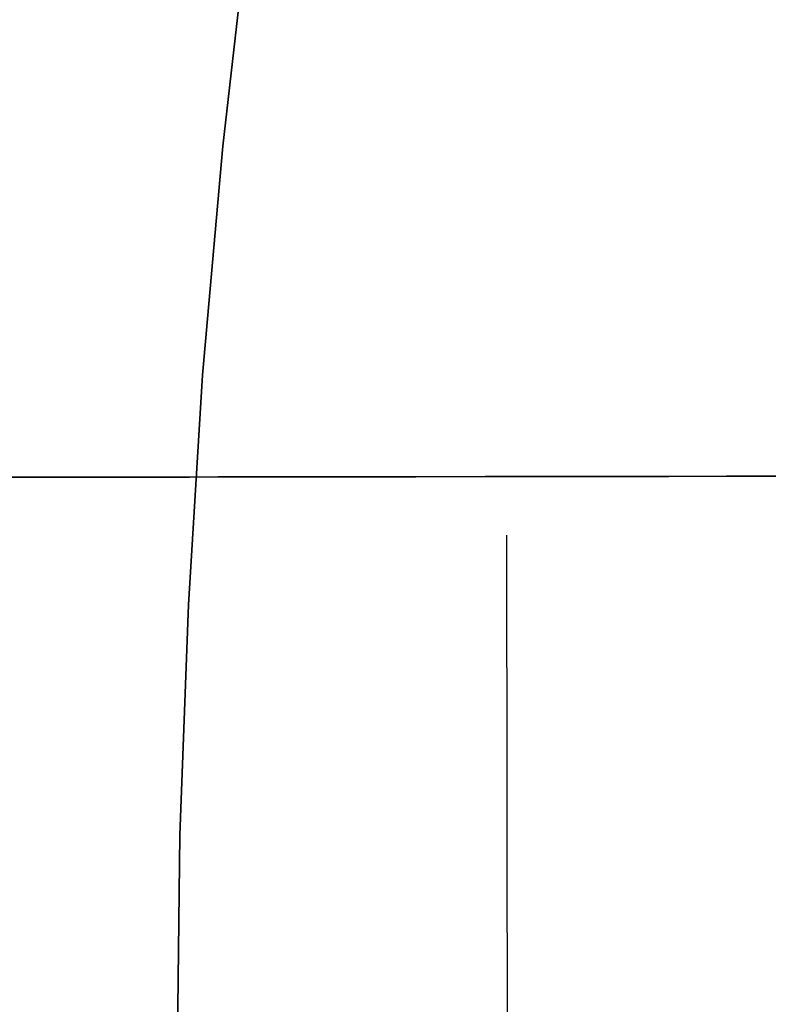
# Model space of a CAD drawing. Header units: millimetres. Extents: x -2852 to 102, y -106 to 97.
# Tile 241 of 256: x -41.89 to -38.35, y -2.54 to 2.1. Entities that reach past the tile are written whole.
import ezdxf

# ---------------------------------------------------------------- set-up
doc = ezdxf.new("R2010")
doc.units = ezdxf.units.MM
doc.header["$MEASUREMENT"] = 0
doc.layers.add('Predefinito', color=5, linetype='Continuous')

msp = doc.modelspace()

# ---------------------------------------------------------------- linework, layer by layer
at = {"color": 255, "linetype": 'Continuous', "lineweight": 15}
msp.add_lwpolyline([(-40.8053, 2.5814), (-40.9274, 1.5047), (-41.0223, 0.4239), (-41.0898, -0.6601), (-41.1298, -1.7461), (-41.1421, -2.8332), (-41.1268, -3.9202), (-41.0839, -5.0061), (-41.0134, -6.0898), (-40.9156, -7.1704), (-40.7905, -8.2468), (-40.6385, -9.3179), (-40.4597, -10.3828), (-40.2547, -11.4405), (-40.0236, -12.4899), (-39.767, -13.5303), (-39.4854, -14.5606), (-39.1793, -15.58), (-38.8491, -16.5877), (-38.4956, -17.5828), (-38.1193, -18.5646), (-37.7209, -19.5323)], dxfattribs=at)
at = {"layer": 'Predefinito'}
for points in [[(-40.8053, 2.5814), (-40.9274, 1.5047), (-41.0223, 0.4239), (-41.0898, -0.6601), (-41.1298, -1.7461), (-41.1421, -2.8332), (-41.1268, -3.9202), (-41.0839, -5.0061), (-41.0134, -6.0898), (-40.9156, -7.1704), (-40.7905, -8.2468), (-40.6385, -9.3179), (-40.4597, -10.3828), (-40.2547, -11.4405), (-40.0236, -12.4899), (-39.767, -13.5303), (-39.4854, -14.5606)], [(-40.8053, 2.5814), (-40.9274, 1.5047), (-41.0223, 0.4239), (-41.0898, -0.6601), (-41.1298, -1.7461), (-41.1421, -2.8332), (-41.1268, -3.9202), (-41.0839, -5.0061), (-41.0134, -6.0898), (-40.9156, -7.1704), (-40.7905, -8.2468), (-40.6385, -9.3179), (-40.4597, -10.3828), (-40.2547, -11.4405), (-40.0236, -12.4899), (-39.767, -13.5303), (-39.4854, -14.5606), (-39.1793, -15.58), (-38.8491, -16.5877), (-38.4956, -17.5828), (-38.1193, -18.5646), (-37.7209, -19.5323)], [(-37.7209, -19.5323), (-38.1193, -18.5646), (-38.4956, -17.5828), (-38.8491, -16.5877), (-39.1793, -15.58), (-39.4854, -14.5606), (-39.767, -13.5303), (-40.0236, -12.4899), (-40.2547, -11.4405), (-40.4597, -10.3828), (-40.6385, -9.3179), (-40.7905, -8.2468), (-40.9156, -7.1704), (-41.0134, -6.0898), (-41.0839, -5.0061), (-41.1268, -3.9202), (-41.1421, -2.8332), (-41.1298, -1.7461), (-41.0898, -0.6601), (-41.0223, 0.4239), (-40.9274, 1.5047), (-40.8053, 2.5814)], [(-40.8053, 2.5814), (-40.9274, 1.5047), (-41.0223, 0.4239), (-41.0898, -0.6601), (-41.1298, -1.7461), (-41.1421, -2.8332), (-41.1268, -3.9202), (-41.0839, -5.0061), (-41.0134, -6.0898), (-40.9156, -7.1704), (-40.7905, -8.2468), (-40.6385, -9.3179), (-40.4597, -10.3828), (-40.2547, -11.4405), (-40.0236, -12.4899), (-39.767, -13.5303), (-39.4854, -14.5606), (-39.1793, -15.58), (-38.8491, -16.5877), (-38.4956, -17.5828), (-38.1193, -18.5646), (-37.7209, -19.5323)], [(-39.4854, -14.5606), (-39.767, -13.5303), (-40.0236, -12.4899), (-40.2547, -11.4405), (-40.4597, -10.3828), (-40.6385, -9.3179), (-40.7905, -8.2468), (-40.9156, -7.1704), (-41.0134, -6.0898), (-41.0839, -5.0061), (-41.1268, -3.9202), (-41.1421, -2.8332), (-41.1298, -1.7461), (-41.0898, -0.6601), (-41.0223, 0.4239), (-40.9274, 1.5047), (-40.8053, 2.5814)], [(-39.5898, -0.331), (-39.5829, -5.331)]]:
    msp.add_lwpolyline(points, dxfattribs=at)
at = {"layer": 'Predefinito', "extrusion": (-0.001367, 0.999999, 0)}
for points in [[(34.6284, 1061.7332), (34.4321, 1062.0424), (34.2467, 1062.3583), (34.0725, 1062.6805), (33.9096, 1063.0086), (33.7582, 1063.3421), (33.6186, 1063.6808), (33.4909, 1064.0241), (33.3752, 1064.3716), (33.2717, 1064.723), (33.1805, 1065.0777), (33.1018, 1065.4354), (33.0356, 1065.7957), (32.9819, 1066.158), (32.941, 1066.522), (32.9128, 1066.8872), (32.8973, 1067.2532), (32.8946, 1067.6194), (32.9047, 1067.9856), (32.9275, 1068.3512), (32.9631, 1068.7157), (33.0114, 1069.0788), (33.0723, 1069.44), (33.1458, 1069.7988), (33.2317, 1070.1549), (33.3301, 1070.5077), (33.4406, 1070.8569), (33.5633, 1071.202), (33.6979, 1071.5427), (33.8444, 1071.8784), (34.0024, 1072.2089), (34.1719, 1072.5336), (34.3526, 1072.8522), (34.5443, 1073.1643), (34.7468, 1073.4695), (34.9598, 1073.7675), (35.1831, 1074.0579), (35.4163, 1074.3403), (35.6593, 1074.6144), (35.9117, 1074.8798), (36.1731, 1075.1363), (36.4434, 1075.3836), (36.7221, 1075.6212), (37.009, 1075.849), (37.3036, 1076.0666), (37.6056, 1076.2738), (37.9147, 1076.4704), (38.2304, 1076.6561), (38.5525, 1076.8306), (38.8804, 1076.9938), (39.2138, 1077.1455), (39.5523, 1077.2854), (39.8955, 1077.4135), (40.2429, 1077.5295), (40.5942, 1077.6333), (40.9488, 1077.7248), (41.3065, 1077.8039), (41.6667, 1077.8704), (42.0289, 1077.9244), (42.3929, 1077.9656), (42.7581, 1077.9942), (43.124, 1078.01), (43.4903, 1078.013), (43.8564, 1078.0033), (44.222, 1077.9808), (44.5866, 1077.9456), (44.9497, 1077.8976), (45.311, 1077.837), (45.6699, 1077.7639), (46.026, 1077.6783), (46.379, 1077.5803), (46.7283, 1077.4701), (47.0735, 1077.3477), (47.4143, 1077.2134), (47.7502, 1077.0673), (48.0807, 1076.9095), (48.4056, 1076.7403), (48.7244, 1076.5599), (49.0367, 1076.3685), (49.3421, 1076.1663), (49.6403, 1075.9536), (49.9308, 1075.7306), (50.2135, 1075.4976), (50.4878, 1075.2549), (50.7535, 1075.0028), (51.0102, 1074.7415), (51.2577, 1074.4715), (51.4956, 1074.193), (51.7236, 1073.9063), (51.9416, 1073.6119), (52.1491, 1073.3101), (52.3459, 1073.0012), (52.5319, 1072.6856), (52.7067, 1072.3637), (52.8702, 1072.036), (53.0222, 1071.7027), (53.1624, 1071.3643), (53.2908, 1071.0213), (53.4071, 1070.674), (53.5113, 1070.3228), (53.6031, 1069.9682), (53.6825, 1069.6106)], [(53.6825, 1069.6106), (53.6038, 1069.9653), (53.5129, 1070.317), (53.4099, 1070.6653), (53.2948, 1071.0099), (53.168, 1071.3503), (53.0294, 1071.6861), (52.8793, 1072.0169), (52.7179, 1072.3423), (52.5452, 1072.6619), (52.3617, 1072.9754), (52.1674, 1073.2823), (51.9626, 1073.5823), (51.7475, 1073.8751), (51.5225, 1074.1603), (51.2877, 1074.4375), (51.0434, 1074.7064), (50.7901, 1074.9667), (50.5278, 1075.218), (50.257, 1075.4602), (49.978, 1075.6928), (49.6912, 1075.9157), (49.3968, 1076.1285), (49.0952, 1076.331), (48.7867, 1076.5229), (48.4719, 1076.704), (48.1509, 1076.8742), (47.8243, 1077.0331), (47.4923, 1077.1807), (47.1555, 1077.3166), (46.8141, 1077.4409), (46.4687, 1077.5533), (46.1195, 1077.6536), (45.7672, 1077.7418), (45.4119, 1077.8178), (45.0543, 1077.8814), (44.6946, 1077.9326), (44.3335, 1077.9714), (43.9711, 1077.9976), (43.6081, 1078.0113), (43.2449, 1078.0124), (42.8818, 1078.001), (42.5193, 1077.977), (42.1579, 1077.9405), (41.798, 1077.8915), (41.4399, 1077.83), (41.0842, 1077.7563), (40.7313, 1077.6702), (40.3816, 1077.5721), (40.0354, 1077.4618), (39.6933, 1077.3397), (39.3556, 1077.2058), (39.0228, 1077.0603), (38.6952, 1076.9034), (38.3732, 1076.7352), (38.0572, 1076.556), (37.7476, 1076.366), (37.4447, 1076.1654), (37.149, 1075.9544), (36.8608, 1075.7333), (36.5804, 1075.5024), (36.3081, 1075.262), (36.0443, 1075.0122), (35.7893, 1074.7535), (35.5434, 1074.4861), (35.3069, 1074.2104), (35.0801, 1073.9266), (34.8633, 1073.6352), (34.6566, 1073.3364), (34.4604, 1073.0307), (34.2749, 1072.7184), (34.1003, 1072.3998), (33.9369, 1072.0754), (33.7847, 1071.7455), (33.6441, 1071.4106), (33.5151, 1071.071), (33.398, 1070.7271), (33.2928, 1070.3794), (33.1997, 1070.0283), (33.1188, 1069.6742), (33.0502, 1069.3174), (32.994, 1068.9586), (32.9502, 1068.5979), (32.919, 1068.236), (32.9002, 1067.8733), (32.8941, 1067.51), (32.9005, 1067.1468), (32.9194, 1066.7841), (32.9509, 1066.4222), (32.9949, 1066.0616), (33.0514, 1065.7027), (33.1202, 1065.3461), (33.2013, 1064.992), (33.2947, 1064.6409), (33.4001, 1064.2933), (33.5174, 1063.9495), (33.6466, 1063.61), (33.7875, 1063.2751), (33.9399, 1062.9454), (34.1035, 1062.6211), (34.2783, 1062.3026), (34.464, 1061.9904), (34.6604, 1061.6848), (34.8673, 1061.3862), (35.0843, 1061.0949), (35.3113, 1060.8113), (35.548, 1060.5357)], [(50.9596, 1042.2365), (48.9299, 1044.0651), (46.9342, 1045.9326), (44.9734, 1047.8383), (43.0487, 1049.7811), (41.1611, 1051.76), (39.3117, 1053.7739), (37.5013, 1055.8217), (35.7309, 1057.9022)], [(37.6627, 1059.6655), (38.3264, 1059.0398), (39.0023, 1058.4256), (39.69, 1057.8234), (40.3894, 1057.2335), (41.1, 1056.6562), (41.8216, 1056.0918), (42.5537, 1055.5407), (43.296, 1055.0031), (44.0481, 1054.4793), (44.8096, 1053.9696), (45.5801, 1053.4742), (46.3593, 1052.9934), (47.1466, 1052.5274), (47.9418, 1052.0763), (48.7443, 1051.6404), (49.5537, 1051.2199)], [(51.7228, 1069.2112), (51.6591, 1069.4983), (51.5855, 1069.783), (51.5021, 1070.065), (51.409, 1070.3439), (51.3063, 1070.6195), (51.1941, 1070.8913), (51.0726, 1071.1591), (50.9419, 1071.4225), (50.8022, 1071.6813), (50.6536, 1071.935), (50.4963, 1072.1835), (50.3305, 1072.4264), (50.1564, 1072.6634), (49.9742, 1072.8942), (49.7841, 1073.1186), (49.5864, 1073.3363), (49.3813, 1073.547), (49.169, 1073.7505), (48.9498, 1073.9465), (48.724, 1074.1349), (48.4917, 1074.3153), (48.2534, 1074.4875), (48.0092, 1074.6514), (47.7596, 1074.8068), (47.5047, 1074.9535), (47.2449, 1075.0912), (46.9804, 1075.2199), (46.7117, 1075.3393), (46.439, 1075.4494), (46.1627, 1075.55), (45.883, 1075.6409), (45.6004, 1075.7222), (45.3151, 1075.7936), (45.0276, 1075.8551), (44.7381, 1075.9066), (44.4469, 1075.948), (44.1545, 1075.9794), (43.8612, 1076.0006), (43.5674, 1076.0117), (43.2733, 1076.0126), (42.9794, 1076.0034), (42.686, 1075.9839), (42.3934, 1075.9544), (42.102, 1075.9147), (41.8122, 1075.865), (41.5242, 1075.8053), (41.2385, 1075.7356), (40.9554, 1075.6561), (40.6752, 1075.5669), (40.3982, 1075.468), (40.1249, 1075.3597), (39.8554, 1075.2419), (39.5902, 1075.1148), (39.3295, 1074.9787), (39.0737, 1074.8336), (38.8231, 1074.6798), (38.578, 1074.5174), (38.3386, 1074.3466), (38.1052, 1074.1677), (37.8782, 1073.9807), (37.6578, 1073.7861), (37.4443, 1073.5839), (37.2378, 1073.3744), (37.0388, 1073.158), (36.8473, 1072.9348), (36.6637, 1072.7051), (36.4882, 1072.4691), (36.3209, 1072.2273), (36.1621, 1071.9798), (36.0119, 1071.727), (35.8706, 1071.4691), (35.7382, 1071.2065), (35.6151, 1070.9394), (35.5012, 1070.6683), (35.3968, 1070.3934), (35.302, 1070.115), (35.2168, 1069.8336), (35.1415, 1069.5493), (35.076, 1069.2626), (35.0205, 1068.9738), (34.975, 1068.6833), (34.9395, 1068.3914), (34.9142, 1068.0984), (34.8991, 1067.8047), (34.8941, 1067.5107), (34.8993, 1067.2167), (34.9146, 1066.923), (34.9401, 1066.63), (34.9757, 1066.3381), (35.0214, 1066.0476), (35.0771, 1065.7589), (35.1428, 1065.4723), (35.2184, 1065.1881), (35.3037, 1064.9066), (35.3987, 1064.6283), (35.5033, 1064.3535), (35.6173, 1064.0824), (35.7407, 1063.8155), (35.8732, 1063.553), (36.0147, 1063.2952), (36.165, 1063.0424), (36.324, 1062.795), (36.4914, 1062.5533), (36.6671, 1062.3175), (36.8509, 1062.0879), (37.0425, 1061.8648)], [(38.3554, 1060.3867), (39.5159, 1059.3081), (40.7109, 1058.2678), (41.9393, 1057.267), (43.1996, 1056.3068), (44.4906, 1055.3883), (45.8108, 1054.5123), (47.1589, 1053.6799), (48.5334, 1052.8918), (49.9329, 1052.149), (51.3559, 1051.4522)], [(34.9632, 1057.2614), (38.2448, 1053.4653), (41.6552, 1049.7846), (45.1906, 1046.2237), (48.8467, 1042.7869)], [(57.6019, 1070.4096), (57.4923, 1070.9034), (57.3655, 1071.393), (57.2216, 1071.878), (57.061, 1072.3576), (56.8837, 1072.8313), (56.69, 1073.2986), (56.4802, 1073.7588), (56.2544, 1074.2115), (56.0129, 1074.6559), (55.7561, 1075.0917), (55.4843, 1075.5183), (55.1977, 1075.9351), (54.8968, 1076.3417), (54.5819, 1076.7375), (54.2534, 1077.1221), (53.9116, 1077.495), (53.5571, 1077.8558), (53.1902, 1078.204), (52.8113, 1078.5392), (52.421, 1078.8609), (52.0198, 1079.1689), (51.608, 1079.4626), (51.1862, 1079.7418), (50.755, 1080.0062), (50.3148, 1080.2553), (49.8661, 1080.489), (49.4096, 1080.7068), (48.9458, 1080.9086), (48.4752, 1081.0941), (47.9984, 1081.263), (47.5161, 1081.4153), (47.0287, 1081.5506), (46.5369, 1081.6688), (46.0412, 1081.7698), (45.5424, 1081.8535), (45.0409, 1081.9197), (44.5374, 1081.9683), (44.0326, 1081.9994), (43.5269, 1082.0129), (43.0211, 1082.0087), (42.5158, 1081.9869), (42.0115, 1081.9474), (41.5089, 1081.8904), (41.0086, 1081.8159), (40.5112, 1081.724), (40.0173, 1081.6148), (39.5275, 1081.4885), (39.0424, 1081.3451), (38.5627, 1081.1849), (38.0888, 1081.0081), (37.6213, 1080.8148), (37.1609, 1080.6054), (36.708, 1080.38), (36.2633, 1080.139), (35.8273, 1079.8826), (35.4005, 1079.6111), (34.9834, 1079.325), (34.5766, 1079.0244), (34.1804, 1078.7099), (33.7955, 1078.3817), (33.4223, 1078.0403), (33.0612, 1077.6861), (32.7127, 1077.3195), (32.3772, 1076.941), (32.055, 1076.551), (31.7467, 1076.15), (31.4526, 1075.7385), (31.173, 1075.317), (30.9082, 1074.886), (30.6587, 1074.446), (30.4246, 1073.9976), (30.2064, 1073.5413), (30.0041, 1073.0776), (29.8182, 1072.6072), (29.6488, 1072.1306), (29.4961, 1071.6484), (29.3604, 1071.1611), (29.2417, 1070.6694), (29.1402, 1070.1739), (29.0561, 1069.6751), (28.9894, 1069.1737), (28.9403, 1068.6703), (28.9087, 1068.1654), (28.8948, 1067.6598), (28.8985, 1067.154), (28.9199, 1066.6486), (28.9589, 1066.1443), (29.0154, 1065.6417), (29.0894, 1065.1413), (29.1809, 1064.6438), (29.2896, 1064.1498), (29.4155, 1063.6599), (29.5584, 1063.1747), (29.7182, 1062.6948), (29.8946, 1062.2207), (30.0874, 1061.7531), (30.2964, 1061.2924), (30.5214, 1060.8394), (30.762, 1060.3945), (31.018, 1059.9582), (31.289, 1059.5311)]]:
    msp.add_lwpolyline(points, dxfattribs=at)
at = {"layer": 'Predefinito', "extrusion": (0.894275, 0.001222, -0.447516)}
for points in [[(-0.2769, 943.7323), (-0.2086, 943.7335), (-0.1404, 943.737), (-0.0724, 943.7428), (-0.0046, 943.7509), (0.0629, 943.7614), (0.13, 943.7741), (0.1966, 943.7892), (0.2627, 943.8065), (0.3281, 943.826), (0.3928, 943.8478), (0.4568, 943.8718), (0.5199, 943.8979), (0.5821, 943.9262), (0.6432, 943.9565), (0.7033, 943.989), (0.7623, 944.0235), (0.82, 944.06), (0.8764, 944.0984), (0.9316, 944.1387), (0.9853, 944.1809), (1.0375, 944.2249), (1.0882, 944.2706), (1.1373, 944.3181), (1.1848, 944.3672), (1.2305, 944.4179), (1.2745, 944.4701), (1.3167, 944.5238), (1.357, 944.579), (1.3954, 944.6354), (1.4319, 944.6931), (1.4664, 944.7521), (1.4989, 944.8122), (1.5292, 944.8734), (1.5575, 944.9355), (1.5836, 944.9986), (1.6076, 945.0626), (1.6294, 945.1273), (1.6489, 945.1927), (1.6662, 945.2588), (1.6813, 945.3254), (1.694, 945.3925), (1.7045, 945.46), (1.7126, 945.5278), (1.7184, 945.5958), (1.7219, 945.664), (1.7231, 945.7323)], [(1.7231, 945.7323), (1.7208, 945.8689), (1.7138, 946.0053), (1.7021, 946.1414), (1.6858, 946.277), (1.6649, 946.412), (1.6394, 946.5461), (1.6094, 946.6794), (1.5748, 946.8115), (1.5357, 946.9424), (1.4921, 947.0718), (1.4442, 947.1997), (1.3919, 947.3259), (1.3354, 947.4503), (1.2746, 947.5726), (1.2097, 947.6928), (1.1408, 947.8107), (1.0678, 947.9261), (0.991, 948.039), (0.9103, 948.1493), (0.8259, 948.2567), (0.7379, 948.3611), (0.6464, 948.4625), (0.5515, 948.5607), (0.4533, 948.6557), (0.3519, 948.7472), (0.2474, 948.8352), (0.14, 948.9195), (0.0298, 949.0002), (-0.0831, 949.077), (-0.1986, 949.15), (-0.3165, 949.219), (-0.4367, 949.2839), (-0.559, 949.3446), (-0.6833, 949.4012), (-0.8095, 949.4534), (-0.9374, 949.5014), (-1.0669, 949.5449), (-1.1977, 949.584), (-1.3299, 949.6186), (-1.4631, 949.6487), (-1.5973, 949.6742), (-1.7322, 949.6951), (-1.8679, 949.7113), (-2.0039, 949.723), (-2.1404, 949.73), (-2.2769, 949.7323)]]:
    msp.add_lwpolyline(points, dxfattribs=at)

doc.saveas('drawing.dxf')
